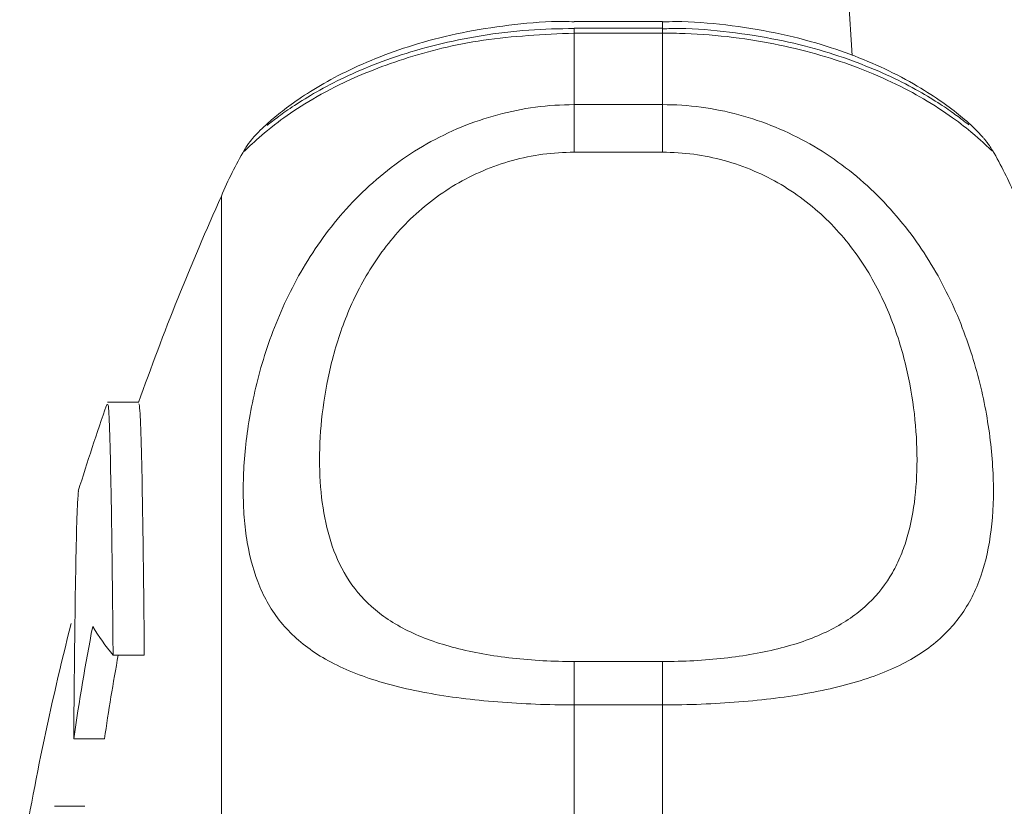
# Model space of a CAD drawing. Header units: millimetres. Extents: x 168 to 893, y 24 to 895.
# Tile 6 of 26: x 170 to 203, y 118 to 145. Entities that reach past the tile are written whole.
import ezdxf

# ---------------------------------------------------------------- set-up
doc = ezdxf.new("R2010")
doc.units = ezdxf.units.MM

msp = doc.modelspace()

# ---------------------------------------------------------------- linework, layer by layer
at = {"color": 7, "linetype": 'Continuous', "lineweight": 15}
for p, q in [((197.501, 150.973), (197.957, 143.756)), ((191.501, 144.909), (188.501, 144.909)), ((191.501, 144.676), (188.501, 144.676)), ((188.501, 144.512), (188.501, 142.081)), ((191.501, 144.512), (188.501, 144.512)), ((191.501, 142.081), (191.501, 144.512)), ((188.501, 142.081), (188.501, 140.464)), ((188.501, 142.081), (191.501, 142.081)), ((191.501, 142.081), (191.501, 140.464)), ((177.297, 140.532), (177.302, 140.539)), ((191.501, 140.464), (188.501, 140.464)), ((176.501, 64.973), (176.501, 138.973)), ((173.692, 131.966), (172.632, 131.966)), ((172.817, 123.369), (173.879, 123.369)), ((188.501, 123.15), (188.501, 121.675)), ((188.501, 123.15), (191.501, 123.15)), ((191.501, 123.15), (191.501, 121.675)), ((170.868, 122.33), (170.877, 122.33)), ((188.501, 121.675), (188.501, 115.905)), ((191.501, 121.675), (188.501, 121.675)), ((191.501, 115.905), (191.501, 121.675)), ((171.477, 120.522), (172.523, 120.522)), ((170.823, 118.229), (171.86, 118.229))]:
    msp.add_line(p, q, dxfattribs=at)
at = {"color": 8, "linetype": 'Continuous', "lineweight": 15}
for p, q in [((191.501, 144.909), (191.501, 144.676)), ((188.501, 144.676), (188.501, 144.512)), ((191.501, 144.676), (191.501, 144.512))]:
    msp.add_line(p, q, dxfattribs=at)
at = {"color": 7, "linetype": 'Continuous', "lineweight": 15}
for centre, radius, start, end in [((188.501, 133.973), 13, 149.6534, 157.3801), ((191.501, 133.973), 13, 22.6199, 30.2612), ((258.544, 101.973), 90, 155.72535, 160.53983), ((258.544, 101.973), 91, 160.80617, 162.75899), ((258.544, 101.973), 90, 165.54384, 171.05098), ((250.838, 109.062), 80.184, 169.01935, 171.78318), ((179.14, 128.644), 8.234, 211.5464, 219.8371), ((250.914, 109.065), 79.224, 169.59836, 171.6849)]:
    msp.add_arc(centre, radius, start, end, dxfattribs=at)
for points, knots in [([(188.502, 144.897), (188.386, 144.901), (187.708, 144.924), (186.471, 144.817), (184.853, 144.585), (183.363, 144.222), (182.012, 143.773), (180.833, 143.264), (179.821, 142.722), (179.018, 142.204), (178.392, 141.724), (178.043, 141.421), (177.79, 141.186), (177.605, 140.981), (177.427, 140.778), (177.319, 140.595), (177.29, 140.546)], [0, 0, 0, 0, 0.018036, 0.105541, 0.19239, 0.280679, 0.367212, 0.457701, 0.550777, 0.648707, 0.742202, 0.844362, 0.914205, 0.960402, 0.989403, 1, 1, 1, 1]), ([(202.726, 140.523), (202.691, 140.582), (202.617, 140.704), (202.524, 140.824), (202.449, 140.918), (202.385, 140.991), (202.202, 141.195), (201.847, 141.535), (201.23, 142.025), (200.437, 142.57), (199.43, 143.139), (198.234, 143.676), (196.895, 144.148), (195.369, 144.543), (193.687, 144.803), (192.374, 144.92), (191.651, 144.899), (191.501, 144.894)], [0, 0, 0, 0, 0.01147, 0.02365, 0.036166, 0.055859, 0.097921, 0.226007, 0.332108, 0.428438, 0.532854, 0.622119, 0.706864, 0.79889, 0.889556, 0.977021, 1, 1, 1, 1]), ([(188.502, 144.671), (187.984, 144.661), (186.907, 144.641), (185.321, 144.441), (183.799, 144.129), (182.413, 143.721), (181.19, 143.252), (180.152, 142.756), (179.289, 142.258), (178.663, 141.838), (178.279, 141.554), (178.072, 141.389), (178.063, 141.381), (178.059, 141.378)], [0, 0, 0, 0, 0.08847, 0.183972, 0.279486, 0.375616, 0.473809, 0.574688, 0.67879, 0.788184, 0.898138, 0.963123, 1, 1, 1, 1]), ([(201.919, 141.4), (201.919, 141.4), (201.919, 141.4), (201.77, 141.515), (201.506, 141.714), (200.968, 142.094), (200.245, 142.538), (199.309, 143.027), (198.168, 143.513), (196.871, 143.946), (195.41, 144.311), (193.804, 144.56), (192.463, 144.682), (191.695, 144.664), (191.502, 144.66)], [0, 0, 0, 0, 0.026284, 0.091816, 0.194631, 0.288826, 0.387109, 0.488561, 0.586351, 0.681065, 0.772388, 0.870598, 0.967334, 1, 1, 1, 1]), ([(188.501, 121.675), (187.616, 121.675), (186.75, 121.708), (185.48, 121.809), (185.061, 121.851), (184.255, 121.954), (183.865, 122.014), (183.112, 122.153), (182.746, 122.232), (182.052, 122.41), (181.724, 122.509), (180.793, 122.834), (180.24, 123.094), (179.305, 123.691), (178.914, 124.029), (178.425, 124.606), (178.279, 124.811), (178.02, 125.236), (177.908, 125.458), (177.613, 126.153), (177.474, 126.655), (177.335, 127.473), (177.3, 127.757), (177.254, 128.348), (177.243, 128.653), (177.243, 129.585), (177.288, 130.235), (177.472, 131.586), (177.61, 132.287), (177.909, 133.372), (178.024, 133.737), (178.283, 134.463), (178.428, 134.826), (178.752, 135.546), (178.93, 135.903), (179.326, 136.612), (179.545, 136.965), (180.252, 137.988), (180.793, 138.628), (181.725, 139.503), (182.058, 139.782), (182.749, 140.295), (183.11, 140.53), (183.862, 140.957), (184.255, 141.15), (185.066, 141.484), (185.479, 141.624), (186.319, 141.849), (186.746, 141.935), (187.616, 142.051), (188.059, 142.081), (188.501, 142.081)], [0, 0, 0, 0, 0.0625, 0.0625, 0.09375, 0.09375, 0.125, 0.125, 0.15625, 0.15625, 0.1875, 0.1875, 0.25, 0.25, 0.3125, 0.3125, 0.34375, 0.34375, 0.375, 0.375, 0.4375, 0.4375, 0.46875, 0.46875, 0.5, 0.5, 0.5625, 0.5625, 0.625, 0.625, 0.65625, 0.65625, 0.6875, 0.6875, 0.71875, 0.71875, 0.75, 0.75, 0.8125, 0.8125, 0.84375, 0.84375, 0.875, 0.875, 0.90625, 0.90625, 0.9375, 0.9375, 0.96875, 0.96875, 1, 1, 1, 1]), ([(191.501, 142.081), (192.387, 142.081), (193.253, 141.965), (194.523, 141.624), (194.942, 141.482), (195.748, 141.15), (196.138, 140.959), (196.891, 140.531), (197.257, 140.293), (197.951, 139.777), (198.279, 139.502), (199.21, 138.627), (199.763, 137.973), (200.698, 136.616), (201.089, 135.908), (201.578, 134.819), (201.724, 134.452), (201.982, 133.727), (202.095, 133.367), (202.39, 132.297), (202.529, 131.598), (202.668, 130.579), (202.703, 130.244), (202.749, 129.585), (202.76, 129.263), (202.76, 128.331), (202.715, 127.75), (202.531, 126.664), (202.393, 126.159), (202.094, 125.455), (201.979, 125.23), (201.72, 124.804), (201.575, 124.603), (201.251, 124.221), (201.073, 124.041), (200.677, 123.699), (200.458, 123.538), (199.751, 123.088), (199.21, 122.834), (198.278, 122.508), (197.945, 122.409), (197.254, 122.231), (196.893, 122.153), (196.141, 122.014), (195.748, 121.954), (194.937, 121.851), (194.524, 121.809), (193.684, 121.742), (193.257, 121.717), (192.387, 121.683), (191.944, 121.675), (191.501, 121.675)], [0, 0, 0, 0, 0.0625, 0.0625, 0.09375, 0.09375, 0.125, 0.125, 0.15625, 0.15625, 0.1875, 0.1875, 0.25, 0.25, 0.3125, 0.3125, 0.34375, 0.34375, 0.375, 0.375, 0.4375, 0.4375, 0.46875, 0.46875, 0.5, 0.5, 0.5625, 0.5625, 0.625, 0.625, 0.65625, 0.65625, 0.6875, 0.6875, 0.71875, 0.71875, 0.75, 0.75, 0.8125, 0.8125, 0.84375, 0.84375, 0.875, 0.875, 0.90625, 0.90625, 0.9375, 0.9375, 0.96875, 0.96875, 1, 1, 1, 1]), ([(188.501, 140.464), (188.143, 140.464), (187.784, 140.44), (187.081, 140.344), (186.736, 140.273), (186.059, 140.086), (185.726, 139.97), (185.075, 139.694), (184.764, 139.536), (184.168, 139.185), (183.884, 138.991), (183.341, 138.57), (183.084, 138.342), (182.371, 137.633), (181.965, 137.117), (181.269, 136.025), (180.989, 135.465), (180.648, 134.62), (180.547, 134.337), (180.368, 133.772), (180.29, 133.488), (180.087, 132.648), (179.994, 132.101), (179.871, 131.036), (179.841, 130.518), (179.841, 129.51), (179.871, 129.019), (179.994, 128.088), (180.088, 127.646), (180.355, 126.807), (180.529, 126.409), (180.988, 125.662), (181.268, 125.323), (181.782, 124.863), (181.969, 124.718), (182.381, 124.444), (182.605, 124.315), (183.082, 124.08), (183.336, 123.972), (183.877, 123.776), (184.167, 123.688), (184.765, 123.532), (185.076, 123.465), (185.721, 123.35), (186.058, 123.302), (187.084, 123.187), (187.784, 123.15), (188.501, 123.15)], [0, 0, 0, 0, 0.03125, 0.03125, 0.0625, 0.0625, 0.09375, 0.09375, 0.125, 0.125, 0.15625, 0.15625, 0.1875, 0.1875, 0.25, 0.25, 0.3125, 0.3125, 0.34375, 0.34375, 0.375, 0.375, 0.4375, 0.4375, 0.5, 0.5, 0.5625, 0.5625, 0.625, 0.625, 0.6875, 0.6875, 0.75, 0.75, 0.78125, 0.78125, 0.8125, 0.8125, 0.84375, 0.84375, 0.875, 0.875, 0.90625, 0.90625, 0.9375, 0.9375, 1, 1, 1, 1]), ([(191.501, 123.15), (191.86, 123.15), (192.219, 123.16), (192.921, 123.198), (193.267, 123.226), (193.944, 123.302), (194.277, 123.349), (194.928, 123.465), (195.239, 123.533), (195.835, 123.687), (196.119, 123.774), (196.662, 123.97), (196.919, 124.079), (197.632, 124.43), (198.038, 124.701), (198.734, 125.321), (199.014, 125.661), (199.355, 126.215), (199.456, 126.407), (199.635, 126.805), (199.713, 127.012), (199.916, 127.647), (200.009, 128.091), (200.132, 129.018), (200.162, 129.501), (200.162, 130.509), (200.132, 131.035), (200.009, 132.104), (199.915, 132.65), (199.648, 133.759), (199.474, 134.324), (199.015, 135.463), (198.735, 136.022), (198.221, 136.831), (198.034, 137.096), (197.622, 137.614), (197.398, 137.866), (196.921, 138.341), (196.667, 138.565), (196.126, 138.987), (195.836, 139.184), (195.238, 139.537), (194.927, 139.694), (194.282, 139.969), (193.945, 140.086), (192.919, 140.368), (192.219, 140.464), (191.501, 140.464)], [0, 0, 0, 0, 0.03125, 0.03125, 0.0625, 0.0625, 0.09375, 0.09375, 0.125, 0.125, 0.15625, 0.15625, 0.1875, 0.1875, 0.25, 0.25, 0.3125, 0.3125, 0.34375, 0.34375, 0.375, 0.375, 0.4375, 0.4375, 0.5, 0.5, 0.5625, 0.5625, 0.625, 0.625, 0.6875, 0.6875, 0.75, 0.75, 0.78125, 0.78125, 0.8125, 0.8125, 0.84375, 0.84375, 0.875, 0.875, 0.90625, 0.90625, 0.9375, 0.9375, 1, 1, 1, 1]), ([(172.817, 123.369), (172.806, 124.476), (172.784, 126.723), (172.745, 129.227), (172.703, 130.992), (172.663, 131.932), (172.637, 131.897), (172.626, 131.882)], [0, 0, 0, 0, 0.20748, 0.420977, 0.628462, 0.841965, 1, 1, 1, 1]), ([(173.692, 131.913), (173.705, 131.877), (173.732, 131.797), (173.774, 130.657), (173.816, 128.703), (173.851, 126.234), (173.871, 124.225), (173.879, 123.369)], [0, 0, 0, 0, 0.181386, 0.401724, 0.615853, 0.836192, 1, 1, 1, 1]), ([(171.641, 128.943), (171.629, 128.853), (171.604, 128.664), (171.567, 127.444), (171.531, 125.513), (171.501, 123.164), (171.484, 121.303), (171.477, 120.522)], [0, 0, 0, 0, 0.1954, 0.413129, 0.624722, 0.842452, 1, 1, 1, 1])]:
    msp.add_open_spline(points, degree=3, knots=knots, dxfattribs=at)
at = {"color": 8, "linetype": 'Continuous', "lineweight": 15}
for points, knots in [([(188.501, 144.512), (187.454, 144.464), (185.384, 144.368), (182.624, 143.669), (180.636, 142.855), (179.282, 142.095), (178.26, 141.382), (177.553, 140.768), (177.22, 140.432), (177.279, 140.508), (177.297, 140.532)], [0, 0, 0, 0, 0.147021, 0.290572, 0.432079, 0.533147, 0.637235, 0.782196, 0.932909, 1, 1, 1, 1]), ([(202.72, 140.517), (202.723, 140.507), (202.729, 140.484), (202.279, 140.928), (201.514, 141.548), (200.346, 142.341), (198.419, 143.317), (195.523, 144.183), (193.119, 144.493), (191.759, 144.509), (191.501, 144.512)], [0, 0, 0, 0, 0.115952, 0.273342, 0.376408, 0.481912, 0.657537, 0.80806, 0.963713, 1, 1, 1, 1])]:
    msp.add_open_spline(points, degree=3, knots=knots, dxfattribs=at)

doc.saveas('drawing.dxf')
